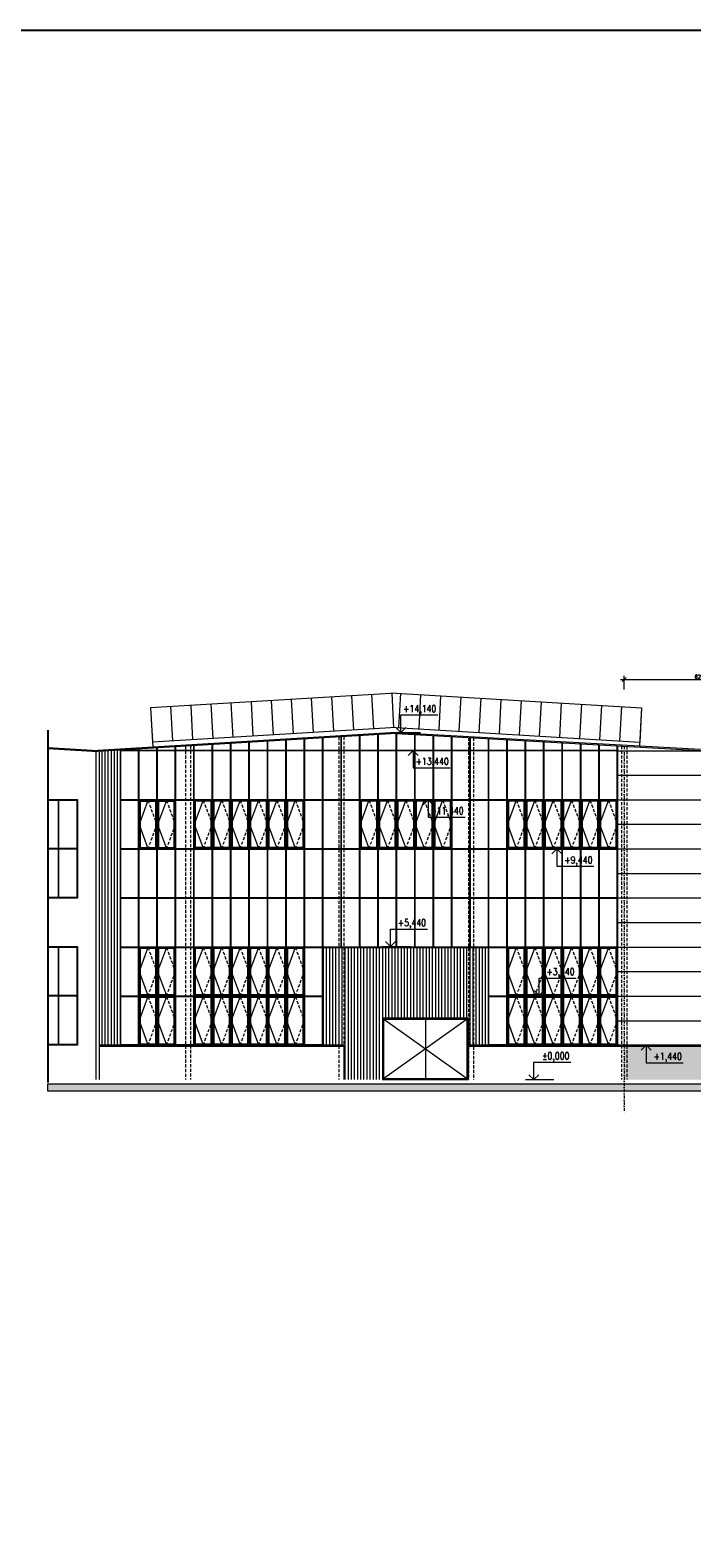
# Model space of a CAD drawing. Header units: millimetres. Extents: x -485339 to 350584, y -1189934 to 0.
# Tile 24 of 178: x -308616 to -281669, y -991302 to -929891. Entities that reach past the tile are written whole.
import ezdxf
from ezdxf.enums import TextEntityAlignment as Align

# ---------------------------------------------------------------- set-up
doc = ezdxf.new("R2010")
doc.units = ezdxf.units.MM
doc.header["$LTSCALE"] = 10
doc.linetypes.add('DASHDOT', pattern=[25.4, 12.7, -6.35, 0, -6.35])
doc.linetypes.add('ČÁRKOVANÁ', pattern=[19.05, 12.7, -6.35])
doc.layers.get('Defpoints').update_dxf_attribs({"color": 201})
for name, color, linetype, lineweight in [('N_popis_fasáda', 212, 'Continuous', 18), ('N_čáry_obv.plášt', 212, 'Continuous', 18), ('N_čáry_plné', 10, 'Continuous', 18), ('N_šrary', 10, 'Continuous', 18), ('St__otvory_dveře', 40, 'Continuous', 18), ('St_kóty_výškové', 132, 'Continuous', 18), ('St_otvory_okna', 40, 'Continuous', 18), ('St_sloupy_opláštění_pohled', 25, 'ČÁRKOVANÁ', 18), ('St_čáry_obrys', 5, 'Continuous', 35), ('St_čáry_plné', 250, 'Continuous', 18), ('St_šrafy', 250, 'Continuous', 18)]:
    doc.layers.add(name, color=color, linetype=linetype, lineweight=lineweight)
doc.styles.add('ROMANS', font='romans.shx', dxfattribs={"width": 0.8})
doc.styles.get("Standard").update_dxf_attribs({"font": 'simplex.shx', "width": 0.8})
doc.dimstyles.new('stavebníM100', dxfattribs={"dimtxt": 165, "dimasz": 170, "dimexe": 150, "dimexo": 100, "dimgap": 30, "dimtad": 1, "dimdec": 0, "dimtxsty": 'Standard', "dimblk": 'OBLIQUE', "dimcen": -2.5, "dimdle": 150, "dimclrd": 256, "dimclre": 256, "dimclrt": 256, "dimadec": 4, "dimazin": 0, "dimtfac": 1, "dimtdec": 0, "dimtmove": 2, "dimatfit": 3, "dimldrblk": 'OBLIQUE', "dimfxl": 400, "dimfxlon": 1, "dimlwd": -1, "dimlwe": -1, "dimarcsym": 0})
pattern_1 = [(90, (0, -264741.41), (-127, 8e-15), [])]

# ---------------------------------------------------------------- blocks, each defined once
blk = doc.blocks.new('*U5635')
at = {"layer": 'St_otvory_okna'}
for points in [[(-12.5, -5875), (-12.5, 6087.5)], [(12.5, -5875), (12.5, 6087.5)]]:
    blk.add_lwpolyline(points, dxfattribs=at)
blk = doc.blocks.new('*U5634')
at = {"layer": 'St_otvory_okna'}
for p in [(0, 0), (750, 0), (1500, 0), (2250, 0), (3000, 0), (3750, 0), (4500, 0), (5250, 0), (6000, 0), (6750, 0), (7500, 0)]:
    blk.add_blockref('*U5635', p, dxfattribs=at)
blk = doc.blocks.new('*U5637')
at = {"layer": 'St_otvory_okna'}
for points in [[(-368.75, 12.5), (356.25, 12.5)], [(-368.75, -12.5), (356.25, -12.5)]]:
    blk.add_lwpolyline(points, dxfattribs=at)
blk = doc.blocks.new('*U5636')
at = {"layer": 'St_otvory_okna'}
for p in [(0, 8000), (750, 8000), (1500, 8000), (2250, 8000), (3000, 8000), (3750, 8000), (4500, 8000), (5250, 8000), (6000, 8000), (6750, 8000), (7500, 8000), (0, 6000), (750, 6000), (1500, 6000), (2250, 6000), (3000, 6000), (3750, 6000), (4500, 6000), (5250, 6000), (6000, 6000), (6750, 6000), (7500, 6000), (0, 4000), (750, 4000), (1500, 4000), (2250, 4000), (3000, 4000), (3750, 4000), (4500, 4000), (5250, 4000), (6000, 4000), (6750, 4000), (7500, 4000), (0, 2000), (750, 2000), (1500, 2000), (2250, 2000), (3000, 2000), (3750, 2000), (4500, 2000), (5250, 2000), (6000, 2000), (6750, 2000), (7500, 2000), (0, 0), (750, 0), (1500, 0), (2250, 0), (3000, 0), (3750, 0), (4500, 0), (5250, 0), (6000, 0), (6750, 0), (7500, 0)]:
    blk.add_blockref('*U5637', p, dxfattribs=at)
blk = doc.blocks.new('*U5641')
at = {"layer": 'St_otvory_okna'}
for points in [[(-12.5, -3881.25), (-12.5, 4093.75)], [(12.5, -3881.25), (12.5, 4093.75)]]:
    blk.add_lwpolyline(points, dxfattribs=at)
blk = doc.blocks.new('*U5640')
at = {"layer": 'St_otvory_okna'}
for p in [(0, 0), (750, 0), (1500, 0), (2250, 0), (3000, 0), (3750, 0), (4500, 0), (5250, 0)]:
    blk.add_blockref('*U5641', p, dxfattribs=at)
blk = doc.blocks.new('*U5645')
at = {"layer": 'St_otvory_okna'}
for points in [[(-362.5, 12.5), (362.5, 12.5)], [(-362.5, -12.5), (362.5, -12.5)]]:
    blk.add_lwpolyline(points, dxfattribs=at)
blk = doc.blocks.new('*U5644')
at = {"layer": 'St_otvory_okna'}
for p in [(0, 4000), (750, 4000), (1500, 4000), (2250, 4000), (3000, 4000), (3750, 4000), (4500, 4000), (5250, 4000), (6000, 4000), (0, 2000), (750, 2000), (1500, 2000), (2250, 2000), (3000, 2000), (3750, 2000), (4500, 2000), (5250, 2000), (6000, 2000), (0, 0), (750, 0), (1500, 0), (2250, 0), (3000, 0), (3750, 0), (4500, 0), (5250, 0), (6000, 0)]:
    blk.add_blockref('*U5645', p, dxfattribs=at)
blk = doc.blocks.new('G$CE9516F89')
at = {"layer": 'St_otvory_okna', "color": 0}
for points in [[(0, 0), (725, 0), (725, 1962.5), (0, 1962.5)], [(40, 40), (685, 40), (685, 1922.5), (40, 1922.5)]]:
    blk.add_lwpolyline(points, close=True, dxfattribs=at)
blk.add_lwpolyline([(362.5, 1962.5), (0, 981.25), (362.5, 0)], dxfattribs=at)
at = {"layer": 'St_otvory_okna', "color": 0, "linetype": 'ČÁRKOVANÁ'}
blk.add_lwpolyline([(362.5, 1962.5), (725, 981.25), (362.5, 0)], dxfattribs=at)
blk = doc.blocks.new('*U5647')
at = {"layer": 'St_otvory_okna'}
blk.add_blockref('G$CE9516F89', (-362.5, -981.25), dxfattribs=at)
blk = doc.blocks.new('*U5646')
at = {"layer": 'St__otvory_dveře'}
for p in [(-3750, 2000), (-3750, 0)]:
    blk.add_blockref('*U5647', p, dxfattribs=at)
at = {"layer": 'St_otvory_okna'}
for p in [(-3000, 2000), (-2250, 2000), (-1500, 2000), (-750, 2000), (0, 2000), (-3000, 0), (-2250, 0), (-1500, 0), (-750, 0), (0, 0)]:
    blk.add_blockref('*U5647', p, dxfattribs=at)
blk = doc.blocks.new('*U5649')
at = {"layer": 'St_otvory_okna'}
blk.add_blockref('G$CE9516F89', (-362.5, -981.25), dxfattribs=at)
blk = doc.blocks.new('*U5648')
at = {"layer": 'St__otvory_dveře'}
for p in [(-3750, 2000), (-3750, 0)]:
    blk.add_blockref('*U5649', p, dxfattribs=at)
at = {"layer": 'St_otvory_okna'}
for p in [(-3000, 2000), (-2250, 2000), (-1500, 2000), (-750, 2000), (0, 2000), (-3000, 0), (-2250, 0), (-1500, 0), (-750, 0), (0, 0)]:
    blk.add_blockref('*U5649', p, dxfattribs=at)
blk = doc.blocks.new('*U5651')
at = {"layer": 'St_otvory_okna'}
blk.add_blockref('G$CE9516F89', (-362.5, -981.25), dxfattribs=at)
blk = doc.blocks.new('*U5650')
at = {"layer": 'St_otvory_okna'}
for p in [(-3750, 0), (-3000, 0), (-2250, 0), (-1500, 0), (-750, 0), (0, 0)]:
    blk.add_blockref('*U5651', p, dxfattribs=at)
blk = doc.blocks.new('*U5653')
at = {"layer": 'St_otvory_okna'}
blk.add_blockref('G$CE9516F89', (-362.5, -981.25), dxfattribs=at)
blk = doc.blocks.new('*U5652')
at = {"layer": 'St_otvory_okna'}
for p in [(-750, 0), (0, 0)]:
    blk.add_blockref('*U5653', p, dxfattribs=at)
blk = doc.blocks.new('*U5655')
at = {"layer": 'St_otvory_okna'}
blk.add_blockref('G$CE9516F89', (-362.5, -981.25), dxfattribs=at)
blk = doc.blocks.new('*U5654')
at = {"layer": 'St_otvory_okna'}
for p in [(-3000, 0), (-2250, 0), (-1500, 0), (-750, 0), (0, 0)]:
    blk.add_blockref('*U5655', p, dxfattribs=at)
blk = doc.blocks.new('*U5657')
at = {"layer": 'St_otvory_okna'}
blk.add_blockref('G$CE9516F89', (-362.5, -981.25), dxfattribs=at)
blk = doc.blocks.new('*U5656')
at = {"layer": 'St_otvory_okna'}
for p in [(-3750, 0), (-3000, 0), (-2250, 0), (-1500, 0), (-750, 0), (0, 0)]:
    blk.add_blockref('*U5657', p, dxfattribs=at)
blk = doc.blocks.new('*U5671')
at = {"layer": 'St_otvory_okna'}
blk.add_blockref('G$CE9516F89', (-362.5, -981.25), dxfattribs=at)
blk = doc.blocks.new('*U5670')
at = {"layer": 'St_otvory_okna'}
for p in [(-750, 0), (0, 0)]:
    blk.add_blockref('*U5671', p, dxfattribs=at)
blk = doc.blocks.new('*U5673')
at = {"layer": 'St_otvory_okna'}
blk.add_blockref('G$CE9516F89', (-362.5, -981.25), dxfattribs=at)
blk = doc.blocks.new('*U5672')
at = {"layer": 'St_otvory_okna'}
for p in [(-750, 0), (0, 0)]:
    blk.add_blockref('*U5673', p, dxfattribs=at)
blk = doc.blocks.new('G$C901D1BF7')
at = {"layer": 'St__otvory_dveře'}
for points in [[(-3500, 0), (0, 0), (0, 2500), (-3500, 2500)], [(-3450, 50), (-50, 50), (-50, 2450), (-3450, 2450)]]:
    blk.add_lwpolyline(points, close=True, dxfattribs=at)
for points in [[(-3500, 2500), (-1750, 1250), (-3500, 0)], [(-1750, 2500), (-1750, 0)], [(0, 2500), (-1750, 1250), (0, 0)]]:
    blk.add_lwpolyline(points, dxfattribs=at)
blk = doc.blocks.new('*U5679')
at = {"layer": 'St_čáry_plné'}
blk.add_lwpolyline([(0, 0), (-7, 1403)], dxfattribs=at)
blk = doc.blocks.new('*U5678')
at = {"layer": 'St_čáry_plné', "rotation": 176.5599197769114}
for p in [(-293536, -956902), (-292717, -956951), (-291899, -957001), (-291080, -957050), (-290262, -957099), (-289443, -957148), (-288625, -957197), (-287806, -957247), (-286988, -957296), (-286169, -957345), (-285351, -957394), (-284532, -957443), (-283714, -957493)]:
    blk.add_blockref('*U5679', p, dxfattribs=at)
blk = doc.blocks.new('*U5681')
at = {"layer": 'St_čáry_plné'}
blk.add_lwpolyline([(0, 0), (-6, -1403)], dxfattribs=at)
blk = doc.blocks.new('*U5680')
at = {"layer": 'St_čáry_plné', "rotation": 3.440080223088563}
for p in [(-301258, -957345), (-300440, -957296), (-299621, -957247), (-298803, -957197), (-297984, -957148), (-297166, -957099), (-296347, -957050), (-295529, -957001), (-294710, -956951), (-293891, -956902), (-303714, -957493), (-302895, -957443), (-302077, -957394)]:
    blk.add_blockref('*U5681', p, dxfattribs=at)
blk = doc.blocks.new('*U3985')
at = {"color": 0, "linetype": 'ByBlock', "lineweight": -2}
blk.add_line((3, 0), (-7, 0), dxfattribs=at)
for points in [[(0, 0), (0, 6.12), (0, 6.12), (-13, 6.12)], [(1.75, 1.75), (0, 0), (-1.75, 1.75)]]:
    blk.add_lwpolyline(points, dxfattribs=at)
at = {"color": 0, "linetype": 'ByBlock', "lineweight": -2, "style": 'ROMANS', "width": 0.8}
for tag, p in [('VYSKA', (-3.45, 9.62)), ('POPIS_001', (-12.5, 5.12))]:
    blk.add_attdef(tag, text='', height=2.5, dxfattribs=at).set_placement(p, align=Align.TOP_RIGHT)
blk = doc.blocks.new('*U4032')
at = {"color": 0, "linetype": 'ByBlock', "lineweight": -2}
blk.add_line((3, 0), (-7, 0), dxfattribs=at)
for points in [[(0, 0), (0, -6.12), (0, -6.12), (-13, -6.12)], [(1.75, -1.75), (0, 0), (-1.75, -1.75)]]:
    blk.add_lwpolyline(points, dxfattribs=at)
at = {"color": 0, "linetype": 'ByBlock', "lineweight": -2, "style": 'ROMANS', "width": 0.8}
for tag, p in [('VYSKA', (-3.45, -2.62)), ('POPIS_001', (-12.5, -7.13))]:
    blk.add_attdef(tag, text='', height=2.5, dxfattribs=at).set_placement(p, align=Align.TOP_RIGHT)
blk = doc.blocks.new('*U4033')
at = {"color": 0, "linetype": 'ByBlock', "lineweight": -2}
blk.add_line((3, 0), (-7, 0), dxfattribs=at)
for points in [[(0, 0), (0, 6.12), (0, 6.12), (-13, 6.12)], [(1.75, 1.75), (0, 0), (-1.75, 1.75)]]:
    blk.add_lwpolyline(points, dxfattribs=at)
at = {"color": 0, "linetype": 'ByBlock', "lineweight": -2, "style": 'ROMANS', "width": 0.8}
for tag, p in [('VYSKA', (-3.45, 9.62)), ('POPIS_001', (-12.5, 5.12))]:
    blk.add_attdef(tag, text='', height=2.5, dxfattribs=at).set_placement(p, align=Align.TOP_RIGHT)
blk = doc.blocks.new('*U4034')
at = {"color": 0, "linetype": 'ByBlock', "lineweight": -2}
blk.add_line((3, 0), (-7, 0), dxfattribs=at)
for points in [[(0, 0), (0, -6.12), (0, -6.12), (-13, -6.12)], [(1.75, -1.75), (0, 0), (-1.75, -1.75)]]:
    blk.add_lwpolyline(points, dxfattribs=at)
at = {"color": 0, "linetype": 'ByBlock', "lineweight": -2, "style": 'ROMANS', "width": 0.8}
for tag, p in [('VYSKA', (-3.45, -2.62)), ('POPIS_001', (-12.5, -7.13))]:
    blk.add_attdef(tag, text='', height=2.5, dxfattribs=at).set_placement(p, align=Align.TOP_RIGHT)
blk = doc.blocks.new('_OBLIQUE')
at = {"color": 0, "linetype": 'ByBlock'}
blk.add_line((-0.5, -0.5), (0.5, 0.5), dxfattribs=at)
blk = doc.blocks.new('*D6707')
at = {"layer": 'Defpoints', "color": 0}
for p in [(-278185, -956341), (-284425, -959176), (-278185, -959049)]:
    blk.add_point(p, dxfattribs=at)
at = {"layer": 'N_popis_fasáda'}
for p, q in [((-284575, -956341), (-278035, -956341)), ((-284425, -956741), (-284425, -956191)), ((-278185, -956741), (-278185, -956191))]:
    blk.add_line(p, q, dxfattribs=at)
at = {"layer": 'N_popis_fasáda', "linetype": 'ByBlock', "xscale": 170, "yscale": 170, "zscale": 170, "rotation": 180}
blk.add_blockref('_OBLIQUE', (-284425, -956341), dxfattribs=at)
at = {"layer": 'N_popis_fasáda', "linetype": 'ByBlock', "xscale": 170, "yscale": 170, "zscale": 170}
blk.add_blockref('_OBLIQUE', (-278185, -956341), dxfattribs=at)
at = {"layer": 'N_popis_fasáda', "insert": (-281305, -956229), "char_height": 165, "attachment_point": 5}
blk.add_mtext('6240', dxfattribs=at)

msp = doc.modelspace()

# ---------------------------------------------------------------- hatches: boundary and pattern name
at = {"layer": 'N_šrary'}
h = msp.add_hatch(dxfattribs=at)
h.set_pattern_fill('AR-SAND', color=256, scale=5)
h.paths.add_polyline_path([(-266770, -972638.5), (-251701.1, -972638.5), (-251353.6, -972638.5), (-250542.8, -972638.5), (-247600, -972638.5), (-247600, -971288.5), (-266770, -971288.5)])
h.paths.add_polyline_path([(-267670, -971288.5), (-284425, -971288.5), (-284425, -972638.5), (-267670, -972638.5)])
h.paths.add_polyline_path([(-251180.6, -971451.3), (-249833.4, -971451.3), (-249833.4, -971940.8), (-251180.6, -971940.8)], flags=16)
at = {"layer": 'St_šrafy'}
h = msp.add_hatch(dxfattribs=at)
h.set_pattern_fill('ANSI31', color=252, scale=40, angle=135)
h.set_pattern_definition(pattern_1)
h.paths.add_polyline_path([(-304955.4, -971238.5), (-305802.8, -971238.5), (-305802.8, -959271.5), (-304955.4, -959220.5), (-304955.4, -959226)])
h = msp.add_hatch(dxfattribs=at)
h.set_pattern_fill('ANSI31', color=252, scale=40, angle=135)
h.set_pattern_definition(pattern_1)
h.paths.add_polyline_path([(-295840, -971238.5), (-296680.4, -971238.5), (-296680.4, -971213.5), (-296680.4, -967251), (-289955.4, -967251), (-289955.4, -971238.5), (-290770, -971238.5), (-290770, -970138.5), (-294270, -970138.5), (-294270, -972638.5), (-295840, -972635.9)])
h = msp.add_hatch(color=256, dxfattribs=at)
h.dxf.hatch_style = 1
h.paths.add_polyline_path([(-307896.1, -972813.5), (-237074.4, -972813.5), (-237074.4, -973113.5), (-307896.1, -973113.5)])

# ---------------------------------------------------------------- linework, layer by layer
at = {"layer": 'Defpoints'}
msp.add_lwpolyline([(-480994, -929890.9), (286897.8, -929890.9), (286897.8, -1189933.9), (-480994, -1189933.9)], close=True, dxfattribs=at)
msp.add_lwpolyline([(-307896.1, -958403.8), (-307896.1, -972759.1)], dxfattribs=at)
at = {"layer": 'N_čáry_obv.plášt'}
for points in [[(-284680.4, -959238.5), (-257380.6, -959238.5)], [(-284680.4, -960238.5), (-240745.3, -960238.5)], [(-284680.4, -961238.5), (-238845, -961238.5)], [(-284680.4, -962238.5), (-238845, -962238.5)], [(-284680.4, -963238.5), (-238845, -963238.5)], [(-284680.4, -964238.5), (-238845, -964238.5)], [(-284680.4, -965238.5), (-238845, -965238.5)], [(-284680.4, -966238.5), (-238845, -966238.5)], [(-284680.4, -967238.5), (-254080, -967238.5)], [(-284680.4, -968238.5), (-254080, -968238.5)], [(-284680.4, -969238.5), (-254080, -969238.5)], [(-284680.4, -970238.5), (-278080, -970238.5)], [(-284680.4, -971238.5), (-267770, -971238.5)]]:
    msp.add_lwpolyline(points, dxfattribs=at)
at = {"layer": 'N_čáry_plné'}
msp.add_lwpolyline([(-271840, -971288.5), (-290770, -971288.5)], dxfattribs=at)
at = {"layer": 'St_otvory_okna'}
for points in [[(-294455.4, -959251), (-294455.4, -958589.3)], [(-294430.4, -959251), (-294430.4, -958587.8)], [(-293705.4, -959251), (-293705.4, -958544.6)], [(-293680.4, -959251), (-293680.4, -958545.9)], [(-292955.4, -959251), (-292955.4, -958585.8)], [(-292930.4, -959251), (-292930.4, -958587.2)], [(-284680.4, -959226), (-304955.4, -959226), (-304955.4, -971238.5), (-296680.4, -971238.5), (-296680.4, -971213.5)], [(-304205.4, -959251), (-304205.4, -959175.4)], [(-304180.4, -959251), (-304180.4, -959173.9)], [(-303455.4, -959251), (-303455.4, -959130.4)], [(-303430.4, -959251), (-303430.4, -959128.9)], [(-302705.4, -959251), (-302705.4, -959085.3)], [(-302680.4, -959251), (-302680.4, -959083.8)], [(-301955.4, -959251), (-301955.4, -959040.2)], [(-301930.4, -959251), (-301930.4, -959038.7)], [(-301205.4, -959251), (-301205.4, -958995.1)], [(-301180.4, -959251), (-301180.4, -958993.6)], [(-300455.4, -959251), (-300455.4, -958950)], [(-300430.4, -959251), (-300430.4, -958948.5)], [(-299705.4, -959251), (-299705.4, -958904.9)], [(-299680.4, -959251), (-299680.4, -958903.4)], [(-298955.4, -959251), (-298955.4, -958859.8)], [(-298930.4, -959251), (-298930.4, -958858.3)], [(-298205.4, -959251), (-298205.4, -958814.8)], [(-298180.4, -959251), (-298180.4, -958813.3)], [(-297455.4, -959251), (-297455.4, -958769.7)], [(-297430.4, -959251), (-297430.4, -958768.2)], [(-296705.4, -959251), (-296705.4, -958724.6)], [(-296680.4, -959251), (-296680.4, -958723.1)], [(-295955.4, -959251), (-295955.4, -958679.5)], [(-295930.4, -959251), (-295930.4, -958678)], [(-295205.4, -959251), (-295205.4, -958634.4)], [(-295180.4, -959251), (-295180.4, -958632.9)], [(-292205.4, -959251), (-292205.4, -958627.1)], [(-292180.4, -959251), (-292180.4, -958628.5)], [(-291455.4, -959251), (-291455.4, -958668.4)], [(-291430.4, -959251), (-291430.4, -958669.7)], [(-290705.4, -959251), (-290705.4, -958709.6)], [(-290680.4, -959251), (-290680.4, -958711)], [(-289955.4, -959251), (-289955.4, -958750.9)], [(-289930.4, -959251), (-289930.4, -958752.2)], [(-289205.4, -959251), (-289205.4, -958792.1)], [(-289180.4, -959251), (-289180.4, -958793.5)], [(-288455.4, -959251), (-288455.4, -958833.4)], [(-288430.4, -959251), (-288430.4, -958834.8)], [(-287705.4, -959251), (-287705.4, -958874.6)], [(-287680.4, -959251), (-287680.4, -958876)], [(-286955.4, -959251), (-286955.4, -958915.9)], [(-286930.4, -959251), (-286930.4, -958917.3)], [(-286205.4, -959251), (-286205.4, -958957.2)], [(-286180.4, -959251), (-286180.4, -958958.5)], [(-285455.4, -959251), (-285455.4, -958998.4)], [(-285430.4, -959251), (-285430.4, -958999.8)], [(-284705.4, -959251), (-284705.4, -959039.7)], [(-284680.4, -959251), (-284680.4, -959041.1)], [(-284680.4, -959251), (-304930.4, -959251), (-304930.4, -971213.5), (-296680.4, -971213.5)], [(-289955.4, -971213.5), (-289955.4, -959251)], [(-289930.4, -971213.5), (-289930.4, -959251)], [(-289205.4, -971213.5), (-289205.4, -959251)], [(-289180.4, -971213.5), (-289180.4, -959251)], [(-288455.4, -971213.5), (-288455.4, -959251)], [(-288430.4, -971213.5), (-288430.4, -959251)], [(-287705.4, -971213.5), (-287705.4, -959251)], [(-287680.4, -971213.5), (-287680.4, -959251)], [(-286955.4, -971213.5), (-286955.4, -959251)], [(-286930.4, -971213.5), (-286930.4, -959251)], [(-286205.4, -971213.5), (-286205.4, -959251)], [(-286180.4, -971213.5), (-286180.4, -959251)], [(-285455.4, -971213.5), (-285455.4, -959251)], [(-285430.4, -971213.5), (-285430.4, -959251)], [(-284705.4, -971213.5), (-284705.4, -959251)], [(-284680.4, -971213.5), (-284680.4, -959251)], [(-307896.1, -961226), (-306691.6, -961226), (-306691.6, -965251), (-307896.1, -965251)], [(-307896.1, -961251), (-306716.6, -961251), (-306716.6, -965226), (-307896.1, -965226)], [(-307466.6, -965226), (-307466.6, -961251)], [(-307441.6, -965226), (-307441.6, -961251)], [(-289930.4, -961226), (-289205.4, -961226)], [(-289930.4, -961251), (-289205.4, -961251)], [(-289180.4, -961226), (-288455.4, -961226)], [(-289180.4, -961251), (-288455.4, -961251)], [(-288430.4, -961226), (-287705.4, -961226)], [(-288430.4, -961251), (-287705.4, -961251)], [(-287680.4, -961226), (-286955.4, -961226)], [(-287680.4, -961251), (-286955.4, -961251)], [(-286930.4, -961226), (-286205.4, -961226)], [(-286930.4, -961251), (-286205.4, -961251)], [(-286180.4, -961226), (-285455.4, -961226)], [(-286180.4, -961251), (-285455.4, -961251)], [(-285430.4, -961226), (-284705.4, -961226)], [(-285430.4, -961251), (-284705.4, -961251)], [(-306716.6, -963226), (-307896.1, -963226)], [(-306716.6, -963251), (-307896.1, -963251)], [(-289930.4, -963226), (-289205.4, -963226)], [(-289930.4, -963251), (-289205.4, -963251)], [(-289180.4, -963226), (-288455.4, -963226)], [(-289180.4, -963251), (-288455.4, -963251)], [(-288430.4, -963226), (-287705.4, -963226)], [(-288430.4, -963251), (-287705.4, -963251)], [(-287680.4, -963226), (-286955.4, -963226)], [(-287680.4, -963251), (-286955.4, -963251)], [(-286930.4, -963226), (-286205.4, -963226)], [(-286930.4, -963251), (-286205.4, -963251)], [(-286180.4, -963226), (-285455.4, -963226)], [(-286180.4, -963251), (-285455.4, -963251)], [(-285430.4, -963226), (-284705.4, -963226)], [(-285430.4, -963251), (-284705.4, -963251)], [(-289930.4, -965226), (-289205.4, -965226)], [(-289930.4, -965251), (-289205.4, -965251)], [(-289180.4, -965226), (-288455.4, -965226)], [(-289180.4, -965251), (-288455.4, -965251)], [(-288430.4, -965226), (-287705.4, -965226)], [(-288430.4, -965251), (-287705.4, -965251)], [(-287680.4, -965226), (-286955.4, -965226)], [(-287680.4, -965251), (-286955.4, -965251)], [(-286930.4, -965226), (-286205.4, -965226)], [(-286930.4, -965251), (-286205.4, -965251)], [(-286180.4, -965226), (-285455.4, -965226)], [(-286180.4, -965251), (-285455.4, -965251)], [(-285430.4, -965226), (-284705.4, -965226)], [(-285430.4, -965251), (-284705.4, -965251)], [(-307896.1, -967213.5), (-306691.6, -967213.5), (-306691.6, -971238.5), (-307896.1, -971238.5)], [(-307896.1, -967238.5), (-306716.6, -967238.5), (-306716.6, -971213.5), (-307896.1, -971213.5)], [(-307466.6, -971213.5), (-307466.6, -967238.5)], [(-307441.6, -971213.5), (-307441.6, -967238.5)], [(-296680.4, -967226), (-289955.4, -967226)], [(-296680.4, -967251), (-289955.4, -967251)], [(-289930.4, -967226), (-289205.4, -967226)], [(-289930.4, -967251), (-289205.4, -967251)], [(-289180.4, -967226), (-288455.4, -967226)], [(-289180.4, -967251), (-288455.4, -967251)], [(-288430.4, -967226), (-287705.4, -967226)], [(-288430.4, -967251), (-287705.4, -967251)], [(-287680.4, -967226), (-286955.4, -967226)], [(-287680.4, -967251), (-286955.4, -967251)], [(-286930.4, -967226), (-286205.4, -967226)], [(-286930.4, -967251), (-286205.4, -967251)], [(-286180.4, -967226), (-285455.4, -967226)], [(-286180.4, -967251), (-285455.4, -967251)], [(-285430.4, -967226), (-284705.4, -967226)], [(-285430.4, -967251), (-284705.4, -967251)], [(-306716.6, -969213.5), (-307896.1, -969213.5)], [(-306716.6, -969238.5), (-307896.1, -969238.5)], [(-289930.4, -969226), (-289205.4, -969226)], [(-289930.4, -969251), (-289205.4, -969251)], [(-289180.4, -969226), (-288455.4, -969226)], [(-289180.4, -969251), (-288455.4, -969251)], [(-288430.4, -969226), (-287705.4, -969226)], [(-288430.4, -969251), (-287705.4, -969251)], [(-287680.4, -969226), (-286955.4, -969226)], [(-287680.4, -969251), (-286955.4, -969251)], [(-286930.4, -969226), (-286205.4, -969226)], [(-286930.4, -969251), (-286205.4, -969251)], [(-286180.4, -969226), (-285455.4, -969226)], [(-286180.4, -969251), (-285455.4, -969251)], [(-285430.4, -969226), (-284705.4, -969226)], [(-285430.4, -969251), (-284705.4, -969251)], [(-289955.4, -971213.5), (-284680.4, -971213.5)], [(-289955.4, -971213.5), (-289955.4, -971238.5)]]:
    msp.add_lwpolyline(points, dxfattribs=at)
at = {"layer": 'St_sloupy_opláštění_pohled'}
for points in [[(-302290, -959060.3), (-302290, -972635.9)], [(-302080, -959047.7), (-302080, -972635.9)], [(-296050, -958685.2), (-296050, -972635.9)], [(-295840, -958672.6), (-295840, -972635.9)], [(-290770, -958706.1), (-290770, -972638.5)], [(-290560, -958717.6), (-290560, -972635.9)], [(-284530, -959049.3), (-284530, -972635.9)], [(-284320, -959060.9), (-284320, -972635.9)]]:
    msp.add_lwpolyline(points, dxfattribs=at)
at = {"layer": 'St_sloupy_opláštění_pohled', "linetype": 'DASHDOT'}
msp.add_lwpolyline([(-284425, -959049.2), (-284425, -973992.2)], dxfattribs=at)
at = {"layer": 'St_čáry_obrys', "const_width": 10}
msp.add_lwpolyline([(-307896.1, -972638.5), (-237074.4, -972638.5)], dxfattribs=at)
at = {"layer": 'St_čáry_plné'}
for points in [[(-293713.7, -956891.4), (-303713.7, -957492.6)], [(-293713.7, -956891.4), (-283713.7, -957492.6)], [(-303713.7, -957492.6), (-303626.7, -959090.2)], [(-283713.7, -957492.6), (-283798, -959039.8)], [(-293708.2, -958494.3), (-305862, -959224.9)], [(-293708.1, -958544.4), (-305862, -959275)], [(-293713.7, -958296.5), (-303637.4, -958893.1)], [(-293713.7, -958296.5), (-283790, -958893.1)], [(-293708.2, -958494.3), (-281315.1, -959176.1)], [(-293708.1, -958544.4), (-281317.9, -959226)], [(-307896.1, -959102.7), (-305862, -959224.9)], [(-307896.1, -959152.7), (-305862, -959275)], [(-305941.6, -959270.2), (-305941.6, -972638.5)], [(-305802.8, -959271.5), (-305802.8, -972638.5)], [(-295840, -971238.5), (-305802.8, -971238.5)], [(-295840, -971288.5), (-305802.8, -971288.5)], [(-295840, -971238.5), (-295840, -972638.5)], [(-271840, -971238.5), (-290770, -971238.5)]]:
    msp.add_lwpolyline(points, dxfattribs=at)
at = {"layer": 'St_šrafy'}
msp.add_lwpolyline([(-307896.1, -972813.5), (-237074.4, -972813.5), (-237074.4, -973113.5), (-307896.1, -973113.5)], close=True, dxfattribs=at)

# ---------------------------------------------------------------- block references
at = {"layer": 'St__otvory_dveře'}
msp.add_blockref('G$C901D1BF7', (-290770, -972638.5), dxfattribs=at)
at = {"layer": 'St_kóty_výškové'}
ref = msp.add_blockref('*U4033', (-293523.6, -958494.3), dxfattribs=dict(at, xscale=-115.8301158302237, yscale=115.8301158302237, zscale=115.8301158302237))
ref.add_attrib('VYSKA', '+14,140', dxfattribs={"layer": '0', "color": 0, "linetype": 'ByBlock', "lineweight": -2, "height": 289.58, "style": 'ROMANS', "width": 0.8}).set_placement((-292075.8, -957379.5), align=Align.TOP_RIGHT)
ref = msp.add_blockref('*U4034', (-293016.2, -959226), dxfattribs=dict(at, xscale=-115.8301158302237, yscale=115.8301158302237, zscale=115.8301158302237))
ref.add_attrib('VYSKA', '+13,440', dxfattribs={"layer": '0', "color": 0, "linetype": 'ByBlock', "lineweight": -2, "height": 289.58, "style": 'ROMANS', "width": 0.8}).set_placement((-291568.4, -959530.1), align=Align.TOP_RIGHT)
ref = msp.add_blockref('*U4034', (-292412.8, -961238.5), dxfattribs=dict(at, xscale=-115.8301158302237, yscale=115.8301158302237, zscale=115.8301158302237))
ref.add_attrib('VYSKA', '+11,440', dxfattribs={"layer": '0', "color": 0, "linetype": 'ByBlock', "lineweight": -2, "height": 289.58, "style": 'ROMANS', "width": 0.8}).set_placement((-290965, -961542.6), align=Align.TOP_RIGHT)
ref = msp.add_blockref('*U4034', (-287162.8, -963238.5), dxfattribs=dict(at, xscale=-115.8301158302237, yscale=115.8301158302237, zscale=115.8301158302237))
ref.add_attrib('VYSKA', '+9,440', dxfattribs={"layer": '0', "color": 0, "linetype": 'ByBlock', "lineweight": -2, "height": 289.58, "style": 'ROMANS', "width": 0.8}).set_placement((-285715, -963542.6), align=Align.TOP_RIGHT)
ref = msp.add_blockref('*U4033', (-293941, -967213.5), dxfattribs=dict(at, xscale=-115.8301158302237, yscale=115.8301158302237, zscale=115.8301158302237))
ref.add_attrib('VYSKA', '+5,440', dxfattribs={"layer": '0', "color": 0, "linetype": 'ByBlock', "lineweight": -2, "height": 289.58, "style": 'ROMANS', "width": 0.8}).set_placement((-292493.2, -966098.7), align=Align.TOP_RIGHT)
ref = msp.add_blockref('*U4033', (-287890.1, -969213.5), dxfattribs=dict(at, xscale=-115.8301158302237, yscale=115.8301158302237, zscale=115.8301158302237))
ref.add_attrib('VYSKA', '+3,440', dxfattribs={"layer": '0', "color": 0, "linetype": 'ByBlock', "lineweight": -2, "height": 289.58, "style": 'ROMANS', "width": 0.8}).set_placement((-286442.3, -968098.7), align=Align.TOP_RIGHT)
ref = msp.add_blockref('*U3985', (-288101.6, -972638.5), dxfattribs=dict(at, xscale=-115.8301158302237, yscale=115.8301158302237, zscale=115.8301158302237))
ref.add_attrib('VYSKA', '%%P0,000', dxfattribs={"layer": '0', "color": 0, "linetype": 'ByBlock', "lineweight": -2, "height": 289.58, "style": 'ROMANS', "width": 0.8}).set_placement((-286653.8, -971523.7), align=Align.TOP_RIGHT)
ref = msp.add_blockref('*U4032', (-283524.1, -971238.5), dxfattribs=dict(at, xscale=-115.8301158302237, yscale=115.8301158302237, zscale=115.8301158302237))
ref.add_attrib('VYSKA', '+1,440', dxfattribs={"layer": '0', "color": 0, "linetype": 'ByBlock', "lineweight": -2, "height": 289.58, "style": 'ROMANS', "width": 0.8}).set_placement((-282076.3, -971542.6), align=Align.TOP_RIGHT)
at = {"layer": 'St_otvory_okna'}
for name, p in [('*U5634', (-304192.9, -965338.5)), ('*U5640', (-295942.9, -963344.8)), ('*U5636', (-304561.6, -969238.5)), ('*U5652', (-303067.9, -962244.8)), ('*U5650', (-297817.9, -962232.3)), ('*U5644', (-296317.9, -965238.5)), ('*U5654', (-291817.9, -962232.3)), ('*U5656', (-285067.9, -962232.3)), ('*U5672', (-303067.9, -968232.3)), ('*U5646', (-297817.9, -970232.3)), ('*U5648', (-285067.9, -970232.3)), ('*U5670', (-303067.9, -970232.3))]:
    msp.add_blockref(name, p, dxfattribs=at)
at = {"layer": 'St_čáry_plné'}
for name in ['*U5680', '*U5678']:
    msp.add_blockref(name, (0, 0), dxfattribs=at)

# ---------------------------------------------------------------- dimensions: what is measured, and where the dimension line sits
at = {"layer": 'N_popis_fasáda'}
dim = msp.add_linear_dim(base=(-278185, -956341.5), p1=(-284425, -959176.1), p2=(-278185, -959049.2), dimstyle='stavebníM100', dxfattribs=at)
dim.commit()
dim.dimension.update_dxf_attribs({"geometry": '*D6707', "text_midpoint": (-281305, -956229)})

doc.saveas('drawing.dxf')
